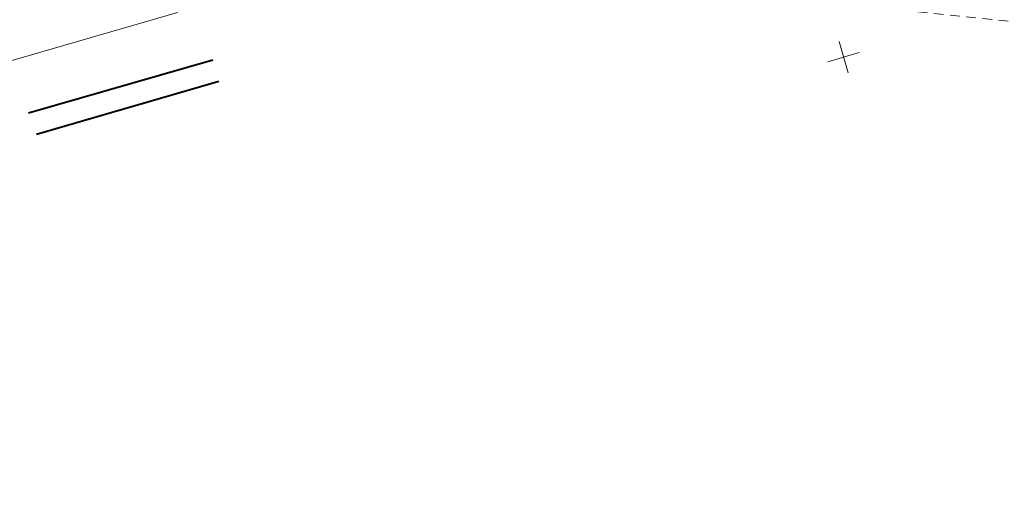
# Model space of a CAD drawing. Header units: millimetres. Extents: x -105537 to 923666, y -162842 to 175608.
# Tile 3 of 41: x -15493 to 135949, y -160903 to -88337. Entities that reach past the tile are written whole.
import ezdxf
from ezdxf.xclip import XClip

# ---------------------------------------------------------------- set-up
doc = ezdxf.new("R2010")
doc.units = ezdxf.units.MM
doc.header["$MEASUREMENT"] = 0
doc.header["$XCLIPFRAME"] = 0
doc.linetypes.add('2216', pattern=[2500, 1500, -1000])
doc.layers.add('A__!REF_RYSUNKI', color=7, linetype='Continuous')
doc.layers.add('PZT_MPZP_Nr_pióra__226', color=7, linetype='Continuous', lineweight=40, true_color=0x59c9ff)
for name, color, linetype, lineweight in [('Wadowice Wałowa mdcp500_2_siatka_Nr_pióra__7', 7, 'Continuous', 18), ('Wadowice Wałowa mdcp500_2_zakres_mapy_Nr_pióra__178', 178, 'Continuous', 18), ('Wadowice Wałowa mdcp500_4_0_Nr_pióra__1', 7, 'Continuous', 13)]:
    doc.layers.add(name, color=color, linetype=linetype, lineweight=lineweight)
doc.linetypes.add('Linia zabudowy - nieprzekraczalna I WSC', pattern='A,0,[2,PAB.6.2 PROJEKT ZAGOSPODAROWANIA TERENU1.Shx,S=23.80952380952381,R=0,X=0,Y=0.3614174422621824],-3000,0', length=3000)
picture_1 = doc.add_image_def('image2.tif', size_in_pixel=(1675, 1395))

# ---------------------------------------------------------------- blocks, each defined once
blk = doc.blocks.new('Rysunek_2_4', base_point=(73232.99401489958, -6090.140281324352))
at = {"layer": 'Wadowice Wałowa mdcp500_4_0_Nr_pióra__1', "color": 7, "lineweight": 13}
image = blk.add_image(picture_1, insert=(-33051.90049945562, -160903.2428711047), size_in_units=(70870.87585514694, 59053.35028525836), rotation=16.241465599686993, dxfattribs=at)
image.set_boundary_path([(-0.5, -0.5), (1674.5, 1394.5)])
blk = doc.blocks.new('Rysunek_3_2', base_point=(-5551989123.248664, -7375062639.407376))
at = {"layer": 'Wadowice Wałowa mdcp500_2_siatka_Nr_pióra__7', "color": 7, "linetype": 'Continuous', "lineweight": 18}
blk.add_line((111224.5787642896, -94110.14201119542), (111224.6267683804, -94110.12802645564), dxfattribs=at)
at = {"layer": 'Wadowice Wałowa mdcp500_2_siatka_Nr_pióra__7', "color": 7, "linetype": 'Continuous', "lineweight": 18, "flags": 128}
for points in [[(111923.793785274, -96510.37082448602), (110525.3637442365, -91709.91319883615)], [(108824.349950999, -94809.35703124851), (113624.8075766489, -93410.92699021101)]]:
    blk.add_lwpolyline(points, dxfattribs=at)
at = {"layer": 'Wadowice Wałowa mdcp500_2_zakres_mapy_Nr_pióra__178', "color": 178, "linetype": '2216', "lineweight": 18, "flags": 128}
blk.add_lwpolyline([(-40482.71705023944, 56407.89529588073), (-5213.138463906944, 67490.59665203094), (39821.44838757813, 70989.78786543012), (82873.68830200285, 71190.40324818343), (110280.5930683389, 22047.30493947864), (166246.8119086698, 18451.15648489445), (167791.1671204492, 23267.19164662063), (190179.7658270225, 23748.78927692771), (210928.7346852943, -16171.36699892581), (215661.8632748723, -76514.16623871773), (204751.318092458, -90910.9466150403), (192280.4125109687, -94240.35606905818), (99367.93589685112, -84760.86368784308), (95395.25695797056, -58865.62700197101), (-13644.49215680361, -56772.06844370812), (-14809.95680484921, -56088.97123113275), (-36247.82587494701, -54694.49170399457), (-51798.3336718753, -10956.1194293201), (-46825.41766855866, 27702.75219995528)], close=True, dxfattribs=at)

msp = doc.modelspace()

# ---------------------------------------------------------------- linework, layer by layer
at = {"layer": 'PZT_MPZP_Nr_pióra__226', "color": 151, "linetype": 'Continuous', "lineweight": 40, "true_color": 0x59c9ff}
msp.add_lwpolyline([(-14129.34935119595, -102674.7584506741), (14188.4816437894, -94512.56010506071)], dxfattribs=at)
at = {"layer": 'PZT_MPZP_Nr_pióra__226', "color": 151, "linetype": 'Linia zabudowy - nieprzekraczalna I WSC', "lineweight": 40, "true_color": 0x59c9ff}
msp.add_lwpolyline([(-12926.96867879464, -105976.0455446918), (15145.6183905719, -97798.16915215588)], dxfattribs=at)

# ---------------------------------------------------------------- block references
at = {"layer": 'A__!REF_RYSUNKI', "color": 7, "linetype": 'Continuous', "lineweight": 13}
ref = msp.add_blockref('Rysunek_3_2', (-5551989123.248664, -7375062639.407376), dxfattribs=at)
XClip(ref).set_block_clipping_path([(-61241.45315754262, -107607.1502755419), (18474.23097847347, -84385.02935766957), (39659.24295525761, -157107.8322890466), (251319.9927157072, -95448.55434672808), (195865.5394707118, 94912.59717975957), (119370.7429366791, 72628.75888677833), (110592.302622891, 102762.9304267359), (-104289.334739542, 40165.36985952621)])
ref = msp.add_blockref('Rysunek_2_4', (73232.99401489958, -6090.140281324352), dxfattribs=at)
XClip(ref).set_block_clipping_path([(18474.23097842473, -84385.02935750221), (-49568.29631461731, -104206.6217267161), (-33051.90049945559, -160903.2428711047), (34990.62679358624, -141081.6505018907)])

doc.saveas('drawing.dxf')
